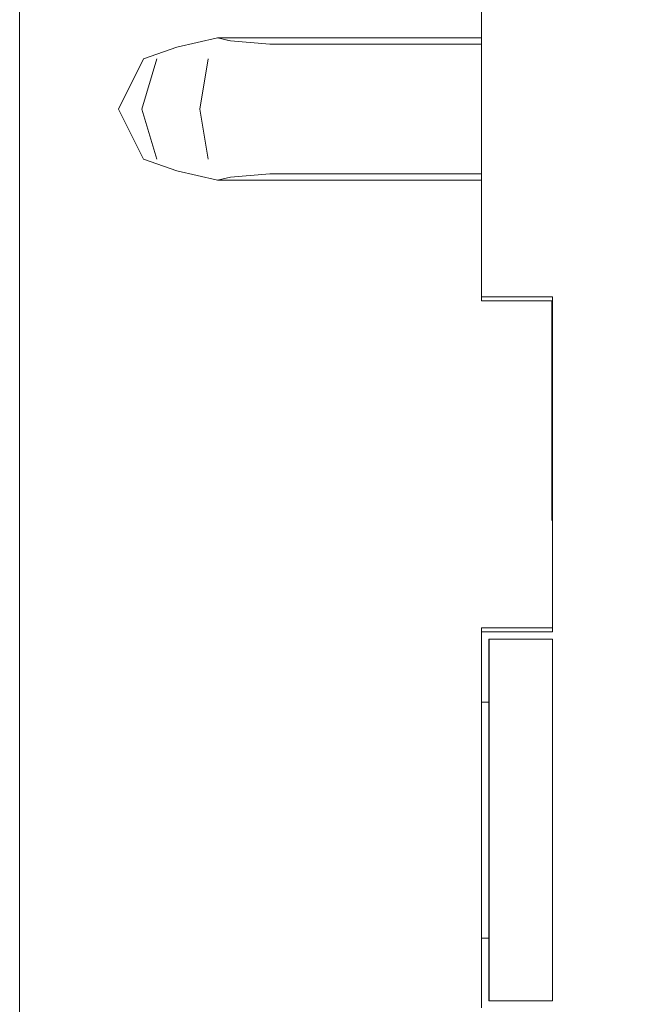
# Model space of a CAD drawing. Header units: millimetres. Extents: x 90539 to 127778, y -34922 to 14506.
# Tile 224 of 256: x 102093 to 102182, y 6654 to 6793. Entities that reach past the tile are written whole.
import ezdxf

# ---------------------------------------------------------------- set-up
doc = ezdxf.new("R2010")
doc.units = ezdxf.units.MM
doc.header["$MEASUREMENT"] = 0
doc.linetypes.add('Wipeout_Contour', pattern=[1000, 0, -1000])
for name, color, linetype in [('Nowe_A-Wymiary-Wewnętrzne', 7, 'Continuous'), ('Nowe_A-Wymiary-Zewnętrzne', 7, 'Continuous'), ('Nowe_Drzwi Archicad', 7, 'Continuous')]:
    doc.layers.add(name, color=color, linetype=linetype)
for name, color, linetype, lineweight, true_color in [('Nowe_A-Wymiary-Wewnętrzne_Nr_pióra__45', 7, 'Continuous', 15, 0x40a5ff), ('Nowe_A-Wymiary-Wewnętrzne_Nr_pióra__85', 7, 'Continuous', 13, 0x80c2ff), ('Nowe_A-Wymiary-Zewnętrzne_Nr_pióra__45', 7, 'Continuous', 15, 0x40a5ff), ('Nowe_A-Wymiary-Zewnętrzne_Nr_pióra__85', 7, 'Continuous', 13, 0x80c2ff)]:
    doc.layers.add(name, color=color, linetype=linetype, lineweight=lineweight, true_color=true_color)
for name, color, linetype, lineweight in [('Nowe_A-Wymiary-Wewnętrzne_Nr_pióra__46', 5, 'Continuous', 15), ('Nowe_A-Wymiary-Zewnętrzne_Nr_pióra__46', 5, 'Continuous', 15), ('Nowe_Drzwi Archicad_Nr_pióra__3', 7, 'Continuous', 13)]:
    doc.layers.add(name, color=color, linetype=linetype, lineweight=lineweight)
doc.styles.add('STYL_AUTOMATYCZNY_2', font='arial.ttf')
doc.dimstyles.new('STYL_AUTOMATYCZNY__1', dxfattribs={"dimtxt": 125, "dimasz": 47.5, "dimexe": 0.18, "dimexo": 20, "dimgap": 0, "dimtad": 1, "dimdec": 1, "dimlfac": 0.1, "dimzin": 0, "dimdsep": 46, "dimtxsty": 'STYL_AUTOMATYCZNY_2', "dimblk": 'ARROWHEAD_11', "dimblk1": 'ARROWHEAD_11', "dimblk2": 'ARROWHEAD_11', "dimcen": 0.09, "dimclrd": 256, "dimclre": 256, "dimclrt": 5, "dimadec": 1, "dimazin": 0, "dimtfac": 1, "dimtdec": 4, "dimtmove": 0, "dimatfit": 3, "dimfxl": 0, "dimtolj": 1, "dimtzin": 0, "dimarcsym": 0})

# ---------------------------------------------------------------- blocks, each defined once
blk = doc.blocks.new('ElemPrzekroju_411')
at = {"color": 254, "linetype": 'Wipeout_Contour', "lineweight": 0, "ltscale": 2149643.994570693}
blk.add_wipeout([(102167.59, 7780), (102092.59, 7780), (102092.59, 5780), (102167.59, 5780), (102167.59, 6653), (102157.59, 6653), (102157.59, 6707), (102167.59, 6707), (102167.59, 6753), (102157.59, 6753), (102157.59, 6770), (102120.43, 6770), (102114.69, 6771.32), (102110.02, 6772.93), (102106.5, 6780), (102110.02, 6787.07), (102114.69, 6788.68), (102120.43, 6790), (102157.59, 6790), (102157.59, 6807), (102167.59, 6807)], dxfattribs=at).dxf.layer = 'Nowe_Drzwi Archicad'
at = {"layer": 'Nowe_Drzwi Archicad_Nr_pióra__3', "color": 7, "linetype": 'Continuous', "lineweight": 13}
blk.add_line((102092.59, 5780), (102092.59, 7780), dxfattribs=at)
at = {"color": 254, "linetype": 'Wipeout_Contour', "lineweight": 0, "ltscale": 409472.208286}
blk.add_wipeout([(102157.59, 6789.13), (102157.59, 6790), (102127.59, 6790), (102127.8, 6789.13)], dxfattribs=at).dxf.layer = 'Nowe_Drzwi Archicad'
at = {"color": 254, "linetype": 'Wipeout_Contour', "lineweight": 0, "ltscale": 409466.850153}
blk.add_wipeout([(102157.59, 6780), (102126.61, 6780), (102126.9, 6772.93), (102157.59, 6772.93)], dxfattribs=at).dxf.layer = 'Nowe_Drzwi Archicad'
at = {"color": 254, "linetype": 'Wipeout_Contour', "lineweight": 0, "ltscale": 409522.477219}
blk.add_wipeout([(102157.59, 6753.56), (102157.59, 6753), (102157.69, 6753), (102157.69, 6753.56)], dxfattribs=at).dxf.layer = 'Nowe_Drzwi Archicad'
at = {"color": 254, "linetype": 'Wipeout_Contour', "lineweight": 0, "ltscale": 409510.23439}
blk.add_wipeout([(102157.69, 6706.44), (102157.69, 6707), (102157.59, 6707), (102157.59, 6706.44)], dxfattribs=at).dxf.layer = 'Nowe_Drzwi Archicad'
at = {"color": 254, "linetype": 'Wipeout_Contour', "lineweight": 0, "ltscale": 409513.507579}
blk.add_wipeout([(102158.69, 6705.44), (102158.59, 6705.44), (102158.59, 6702.52), (102158.69, 6702.52)], dxfattribs=at).dxf.layer = 'Nowe_Drzwi Archicad'
at = {"color": 254, "linetype": 'Wipeout_Contour', "lineweight": 0, "ltscale": 409509.182108}
blk.add_wipeout([(102158.59, 6696.54), (102157.59, 6696.54), (102157.59, 6695.14), (102158.59, 6695.14)], dxfattribs=at).dxf.layer = 'Nowe_Drzwi Archicad'
at = {"color": 254, "linetype": 'Wipeout_Contour', "lineweight": 0, "ltscale": 1228513.002346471}
blk.add_wipeout([(102158.59, 6684.4), (102157.59, 6684.4), (102157.59, 6682.89), (102157.59, 6680), (102157.59, 6677.11), (102157.59, 6671.34), (102157.59, 6667.5), (102158.59, 6667.5), (102158.59, 6671.34), (102158.59, 6677.11), (102158.59, 6680), (102158.59, 6682.89)], dxfattribs=at).dxf.layer = 'Nowe_Drzwi Archicad'
at = {"color": 254, "linetype": 'Wipeout_Contour', "lineweight": 0, "ltscale": 409500.991194}
blk.add_wipeout([(102158.59, 6654.56), (102158.69, 6654.56), (102158.69, 6657.48), (102158.59, 6657.48)], dxfattribs=at).dxf.layer = 'Nowe_Drzwi Archicad'
at = {"layer": 'Nowe_Drzwi Archicad_Nr_pióra__3', "color": 7, "linetype": 'Continuous', "lineweight": 13}
for p, q in [((102157.59, 6682.89), (102157.59, 6680)), ((102157.59, 6680), (102157.59, 6677.11)), ((102157.59, 6677.11), (102157.59, 6671.34))]:
    blk.add_line(p, q, dxfattribs=at)
at = {"color": 254, "linetype": 'Wipeout_Contour', "lineweight": 0, "ltscale": 511824.427255}
blk.add_wipeout([(102127.4, 6789.17), (102126.9, 6787.07), (102157.59, 6787.07), (102157.59, 6789.13), (102127.8, 6789.13)], dxfattribs=at).dxf.layer = 'Nowe_Drzwi Archicad'
at = {"color": 254, "linetype": 'Wipeout_Contour', "lineweight": 0, "ltscale": 511818.857739}
blk.add_wipeout([(102157.59, 6772.93), (102126.9, 6772.93), (102127.4, 6770.83), (102127.8, 6770.87), (102157.59, 6770.87)], dxfattribs=at).dxf.layer = 'Nowe_Drzwi Archicad'
at = {"color": 254, "linetype": 'Wipeout_Contour', "lineweight": 0, "ltscale": 409542.234094}
blk.add_wipeout([(102157.69, 6753.56), (102157.69, 6753), (102167.49, 6753), (102167.49, 6753.56)], dxfattribs=at).dxf.layer = 'Nowe_Drzwi Archicad'
at = {"color": 254, "linetype": 'Wipeout_Contour', "lineweight": 0, "ltscale": 409529.991856}
blk.add_wipeout([(102167.49, 6706.44), (102167.49, 6707), (102157.69, 6707), (102157.69, 6706.44)], dxfattribs=at).dxf.layer = 'Nowe_Drzwi Archicad'
at = {"color": 254, "linetype": 'Wipeout_Contour', "lineweight": 0, "ltscale": 614262.310166}
blk.add_wipeout([(102157.59, 6695.14), (102157.59, 6691.64), (102157.59, 6689.69), (102158.59, 6689.69), (102158.59, 6691.64), (102158.59, 6695.14)], dxfattribs=at).dxf.layer = 'Nowe_Drzwi Archicad'
at = {"color": 254, "linetype": 'Wipeout_Contour', "lineweight": 0, "ltscale": 409501.323008}
blk.add_wipeout([(102157.59, 6663.96), (102158.59, 6663.96), (102158.59, 6667.5), (102157.59, 6667.5)], dxfattribs=at).dxf.layer = 'Nowe_Drzwi Archicad'
at = {"layer": 'Nowe_Drzwi Archicad_Nr_pióra__3', "color": 7, "linetype": 'Continuous', "lineweight": 13}
for p, q in [((102157.59, 6753), (102157.59, 6753.56)), ((102157.59, 6753), (102157.69, 6753)), ((102157.59, 6706.44), (102157.59, 6707)), ((102157.59, 6707), (102157.69, 6707)), ((102157.59, 6695.14), (102157.59, 6696.54)), ((102157.59, 6691.64), (102157.59, 6695.14)), ((102157.59, 6671.34), (102157.59, 6667.5))]:
    blk.add_line(p, q, dxfattribs=at)
at = {"layer": 'Nowe_Drzwi Archicad_Nr_pióra__3', "color": 7, "linetype": 'Continuous', "lineweight": 13, "flags": 128}
blk.add_lwpolyline([(102157.59, 6706.44), (102157.59, 6706.34), (102157.59, 6696.54)], dxfattribs=at)
at = {"color": 254, "linetype": 'Wipeout_Contour', "lineweight": 0, "ltscale": 409401.317406}
blk.add_wipeout([(102127.8, 6789.13), (102127.59, 6790), (102121.85, 6790), (102122.25, 6789.58)], dxfattribs=at).dxf.layer = 'Nowe_Drzwi Archicad'
at = {"color": 254, "linetype": 'Wipeout_Contour', "lineweight": 0, "ltscale": 409468.723484}
blk.add_wipeout([(102157.59, 6787.07), (102126.9, 6787.07), (102126.61, 6780), (102157.59, 6780)], dxfattribs=at).dxf.layer = 'Nowe_Drzwi Archicad'
at = {"color": 254, "linetype": 'Wipeout_Contour', "lineweight": 0, "ltscale": 409467.139289}
blk.add_wipeout([(102157.59, 6770), (102157.59, 6770.87), (102127.8, 6770.87), (102127.59, 6770)], dxfattribs=at).dxf.layer = 'Nowe_Drzwi Archicad'
at = {"color": 254, "linetype": 'Wipeout_Contour', "lineweight": 0, "ltscale": 409561.990982}
blk.add_wipeout([(102167.49, 6753.56), (102167.49, 6753), (102167.59, 6753), (102167.59, 6753.56)], dxfattribs=at).dxf.layer = 'Nowe_Drzwi Archicad'
at = {"color": 254, "linetype": 'Wipeout_Contour', "lineweight": 0, "ltscale": 409549.749335}
blk.add_wipeout([(102167.59, 6706.44), (102167.59, 6707), (102167.49, 6707), (102167.49, 6706.44)], dxfattribs=at).dxf.layer = 'Nowe_Drzwi Archicad'
at = {"color": 254, "linetype": 'Wipeout_Contour', "lineweight": 0, "ltscale": 409511.87962}
blk.add_wipeout([(102158.69, 6702.52), (102158.59, 6702.52), (102158.59, 6693), (102158.69, 6693)], dxfattribs=at).dxf.layer = 'Nowe_Drzwi Archicad'
at = {"color": 254, "linetype": 'Wipeout_Contour', "lineweight": 0, "ltscale": 409506.882979}
blk.add_wipeout([(102157.59, 6689.69), (102157.59, 6684.4), (102158.59, 6684.4), (102158.59, 6689.69)], dxfattribs=at).dxf.layer = 'Nowe_Drzwi Archicad'
at = {"color": 254, "linetype": 'Wipeout_Contour', "lineweight": 0, "ltscale": 409500.784758}
blk.add_wipeout([(102157.59, 6663.37), (102158.59, 6663.37), (102158.59, 6663.96), (102157.59, 6663.96)], dxfattribs=at).dxf.layer = 'Nowe_Drzwi Archicad'
at = {"layer": 'Nowe_Drzwi Archicad_Nr_pióra__3', "color": 7, "linetype": 'Continuous', "lineweight": 13}
for p, q in [((102157.59, 6806.44), (102157.59, 6753.56)), ((102157.69, 6753), (102167.49, 6753)), ((102167.49, 6753), (102167.59, 6753)), ((102167.49, 6722.12), (102167.49, 6753)), ((102167.59, 6753.56), (102167.59, 6706.44)), ((102157.69, 6707), (102167.49, 6707)), ((102167.49, 6707), (102167.59, 6707)), ((102157.59, 6691.64), (102157.59, 6689.69)), ((102157.59, 6684.4), (102157.59, 6689.69)), ((102157.59, 6682.89), (102157.59, 6684.4)), ((102157.59, 6663.96), (102157.59, 6667.5)), ((102157.59, 6663.37), (102157.59, 6663.96))]:
    blk.add_line(p, q, dxfattribs=at)
at = {"layer": 'Nowe_Drzwi Archicad_Nr_pióra__3', "color": 7, "linetype": 'Continuous', "lineweight": 13, "flags": 128}
for points in [[(102167.59, 6753.56), (102167.49, 6753.56), (102157.69, 6753.56), (102157.59, 6753.56)], [(102167.59, 6706.44), (102167.49, 6706.44), (102157.69, 6706.44), (102157.59, 6706.44)], [(102157.59, 6663.37), (102157.59, 6653.66), (102157.59, 6653.56)]]:
    blk.add_lwpolyline(points, dxfattribs=at)
at = {"color": 254, "linetype": 'Wipeout_Contour', "lineweight": 0, "ltscale": 511744.036868}
blk.add_wipeout([(102121.6, 6789.73), (102119.1, 6787.07), (102126.9, 6787.07), (102127.4, 6789.17), (102122.25, 6789.58)], dxfattribs=at).dxf.layer = 'Nowe_Drzwi Archicad'
at = {"color": 254, "linetype": 'Wipeout_Contour', "lineweight": 0, "ltscale": 409388.794277}
blk.add_wipeout([(102126.61, 6780), (102117.95, 6780), (102119.1, 6772.93), (102126.9, 6772.93)], dxfattribs=at).dxf.layer = 'Nowe_Drzwi Archicad'
at = {"color": 254, "linetype": 'Wipeout_Contour', "lineweight": 0, "ltscale": 409531.269373}
blk.add_wipeout([(102167.49, 6705.44), (102158.69, 6705.44), (102158.69, 6702.52), (102167.49, 6702.52)], dxfattribs=at).dxf.layer = 'Nowe_Drzwi Archicad'
at = {"color": 254, "linetype": 'Wipeout_Contour', "lineweight": 0, "ltscale": 409502.609892}
blk.add_wipeout([(102158.59, 6657.48), (102158.69, 6657.48), (102158.69, 6667), (102158.59, 6667)], dxfattribs=at).dxf.layer = 'Nowe_Drzwi Archicad'
at = {"layer": 'Nowe_Drzwi Archicad_Nr_pióra__3', "color": 7, "linetype": 'Continuous', "lineweight": 13}
blk.add_line((102157.59, 6790), (102127.59, 6790), dxfattribs=at)
at = {"color": 254, "linetype": 'Wipeout_Contour', "lineweight": 0, "ltscale": 307040.706328}
blk.add_wipeout([(102122.25, 6789.58), (102121.85, 6790), (102120.43, 6790)], dxfattribs=at).dxf.layer = 'Nowe_Drzwi Archicad'
at = {"color": 254, "linetype": 'Wipeout_Contour', "lineweight": 0, "ltscale": 409390.66796}
blk.add_wipeout([(102126.9, 6787.07), (102119.1, 6787.07), (102117.95, 6780), (102126.61, 6780)], dxfattribs=at).dxf.layer = 'Nowe_Drzwi Archicad'
at = {"color": 254, "linetype": 'Wipeout_Contour', "lineweight": 0, "ltscale": 511738.359298}
blk.add_wipeout([(102126.9, 6772.93), (102119.1, 6772.93), (102121.6, 6770.27), (102122.25, 6770.42), (102127.4, 6770.83)], dxfattribs=at).dxf.layer = 'Nowe_Drzwi Archicad'
at = {"color": 254, "linetype": 'Wipeout_Contour', "lineweight": 0, "ltscale": 409518.753531}
blk.add_wipeout([(102158.69, 6657.48), (102158.69, 6654.56), (102167.49, 6654.56), (102167.49, 6657.48)], dxfattribs=at).dxf.layer = 'Nowe_Drzwi Archicad'
at = {"color": 254, "linetype": 'Wipeout_Contour', "lineweight": 0, "ltscale": 511714.258164}
blk.add_wipeout([(102111.89, 6787.07), (102119.1, 6787.07), (102121.6, 6789.73), (102120.43, 6790), (102114.69, 6788.68)], dxfattribs=at).dxf.layer = 'Nowe_Drzwi Archicad'
at = {"color": 254, "linetype": 'Wipeout_Contour', "lineweight": 0, "ltscale": 409357.016279}
blk.add_wipeout([(102117.95, 6780), (102109.78, 6780), (102111.89, 6772.93), (102119.1, 6772.93)], dxfattribs=at).dxf.layer = 'Nowe_Drzwi Archicad'
at = {"color": 254, "linetype": 'Wipeout_Contour', "lineweight": 0, "ltscale": 409396.119478}
blk.add_wipeout([(102127.59, 6770), (102127.8, 6770.87), (102122.25, 6770.42), (102121.85, 6770)], dxfattribs=at).dxf.layer = 'Nowe_Drzwi Archicad'
at = {"color": 254, "linetype": 'Wipeout_Contour', "lineweight": 0, "ltscale": 409520.372159}
blk.add_wipeout([(102158.69, 6657.48), (102167.49, 6657.48), (102167.49, 6667), (102158.69, 6667)], dxfattribs=at).dxf.layer = 'Nowe_Drzwi Archicad'
at = {"layer": 'Nowe_Drzwi Archicad_Nr_pióra__3', "color": 7, "linetype": 'Continuous', "lineweight": 13}
for p, q in [((102121.85, 6790), (102120.43, 6790)), ((102127.59, 6790), (102121.85, 6790)), ((102157.59, 6770), (102127.59, 6770)), ((102158.59, 6663.96), (102158.59, 6663.37)), ((102158.59, 6663.37), (102157.59, 6663.37))]:
    blk.add_line(p, q, dxfattribs=at)
at = {"layer": 'Nowe_Drzwi Archicad_Nr_pióra__3', "color": 7, "linetype": 'Continuous', "lineweight": 13, "flags": 128}
for points in [[(102157.59, 6789.13), (102127.8, 6789.13), (102122.25, 6789.58), (102120.43, 6790)], [(102158.59, 6663.37), (102158.59, 6654.66), (102158.59, 6654.56)]]:
    blk.add_lwpolyline(points, dxfattribs=at)
at = {"color": 254, "linetype": 'Wipeout_Contour', "lineweight": 0, "ltscale": 409358.8901}
blk.add_wipeout([(102119.1, 6787.07), (102111.89, 6787.07), (102109.78, 6780), (102117.95, 6780)], dxfattribs=at).dxf.layer = 'Nowe_Drzwi Archicad'
at = {"color": 254, "linetype": 'Wipeout_Contour', "lineweight": 0, "ltscale": 511708.626061}
blk.add_wipeout([(102111.89, 6772.93), (102114.69, 6771.32), (102120.43, 6770), (102121.6, 6770.27), (102119.1, 6772.93)], dxfattribs=at).dxf.layer = 'Nowe_Drzwi Archicad'
at = {"color": 254, "linetype": 'Wipeout_Contour', "lineweight": 0, "ltscale": 409505.543357}
blk.add_wipeout([(102158.59, 6680), (102158.59, 6667), (102158.69, 6667), (102158.69, 6680)], dxfattribs=at).dxf.layer = 'Nowe_Drzwi Archicad'
at = {"color": 254, "linetype": 'Wipeout_Contour', "lineweight": 0, "ltscale": 409536.515877}
blk.add_wipeout([(102167.49, 6654.56), (102167.59, 6654.56), (102167.59, 6657.48), (102167.49, 6657.48)], dxfattribs=at).dxf.layer = 'Nowe_Drzwi Archicad'
at = {"layer": 'Nowe_Drzwi Archicad_Nr_pióra__3', "color": 7, "linetype": 'Continuous', "lineweight": 13}
for p, q in [((102119.1, 6787.07), (102117.95, 6780)), ((102117.95, 6780), (102119.1, 6772.93))]:
    blk.add_line(p, q, dxfattribs=at)
at = {"layer": 'Nowe_Drzwi Archicad_Nr_pióra__3', "color": 7, "linetype": 'Continuous', "lineweight": 13, "flags": 128}
blk.add_lwpolyline([(102167.59, 6654.56), (102167.49, 6654.56), (102158.69, 6654.56), (102158.59, 6654.56)], dxfattribs=at)
at = {"color": 254, "linetype": 'Wipeout_Contour', "lineweight": 0, "ltscale": 307012.698282}
blk.add_wipeout([(102114.69, 6788.68), (102110.02, 6787.07), (102111.89, 6787.07)], dxfattribs=at).dxf.layer = 'Nowe_Drzwi Archicad'
at = {"color": 254, "linetype": 'Wipeout_Contour', "lineweight": 0, "ltscale": 409336.376369}
blk.add_wipeout([(102109.78, 6780), (102106.5, 6780), (102110.02, 6772.93), (102111.89, 6772.93)], dxfattribs=at).dxf.layer = 'Nowe_Drzwi Archicad'
at = {"color": 254, "linetype": 'Wipeout_Contour', "lineweight": 0, "ltscale": 307036.720696}
blk.add_wipeout([(102121.85, 6770), (102122.25, 6770.42), (102120.43, 6770)], dxfattribs=at).dxf.layer = 'Nowe_Drzwi Archicad'
at = {"color": 254, "linetype": 'Wipeout_Contour', "lineweight": 0, "ltscale": 409508.936313}
blk.add_wipeout([(102158.59, 6693), (102158.59, 6680), (102158.69, 6680), (102158.69, 6693)], dxfattribs=at).dxf.layer = 'Nowe_Drzwi Archicad'
at = {"color": 254, "linetype": 'Wipeout_Contour', "lineweight": 0, "ltscale": 409538.134437}
blk.add_wipeout([(102167.49, 6657.48), (102167.59, 6657.48), (102167.59, 6667), (102167.49, 6667)], dxfattribs=at).dxf.layer = 'Nowe_Drzwi Archicad'
at = {"layer": 'Nowe_Drzwi Archicad_Nr_pióra__3', "color": 7, "linetype": 'Continuous', "lineweight": 13}
for p, q in [((102121.85, 6770), (102120.43, 6770)), ((102127.59, 6770), (102121.85, 6770))]:
    blk.add_line(p, q, dxfattribs=at)
at = {"layer": 'Nowe_Drzwi Archicad_Nr_pióra__3', "color": 7, "linetype": 'Continuous', "lineweight": 13, "flags": 128}
blk.add_lwpolyline([(102120.43, 6770), (102122.25, 6770.42), (102127.8, 6770.87), (102157.59, 6770.87)], dxfattribs=at)
at = {"color": 254, "linetype": 'Wipeout_Contour', "lineweight": 0, "ltscale": 409338.250274}
blk.add_wipeout([(102111.89, 6787.07), (102110.02, 6787.07), (102106.5, 6780), (102109.78, 6780)], dxfattribs=at).dxf.layer = 'Nowe_Drzwi Archicad'
at = {"color": 254, "linetype": 'Wipeout_Contour', "lineweight": 0, "ltscale": 307009.740826}
blk.add_wipeout([(102111.89, 6772.93), (102110.02, 6772.93), (102114.69, 6771.32)], dxfattribs=at).dxf.layer = 'Nowe_Drzwi Archicad'
at = {"color": 254, "linetype": 'Wipeout_Contour', "lineweight": 0, "ltscale": 409529.641484}
blk.add_wipeout([(102167.49, 6702.52), (102158.69, 6702.52), (102158.69, 6693), (102167.49, 6693)], dxfattribs=at).dxf.layer = 'Nowe_Drzwi Archicad'
at = {"color": 254, "linetype": 'Wipeout_Contour', "lineweight": 0, "ltscale": 409523.305497}
blk.add_wipeout([(102158.69, 6680), (102158.69, 6667), (102167.49, 6667), (102167.49, 6680)], dxfattribs=at).dxf.layer = 'Nowe_Drzwi Archicad'
at = {"layer": 'Nowe_Drzwi Archicad_Nr_pióra__3', "color": 7, "linetype": 'Continuous', "lineweight": 13}
for p, q in [((102110.02, 6787.07), (102106.5, 6780)), ((102111.89, 6787.07), (102109.78, 6780)), ((102106.5, 6780), (102110.02, 6772.93)), ((102109.78, 6780), (102111.89, 6772.93)), ((102158.59, 6696.54), (102157.59, 6696.54)), ((102158.59, 6696.54), (102158.59, 6695.14)), ((102158.59, 6677.11), (102158.59, 6671.34)), ((102158.59, 6671.34), (102158.59, 6667.5)), ((102158.59, 6667.5), (102158.59, 6663.96))]:
    blk.add_line(p, q, dxfattribs=at)
at = {"layer": 'Nowe_Drzwi Archicad_Nr_pióra__3', "color": 7, "linetype": 'Continuous', "lineweight": 13, "flags": 128}
for points in [[(102120.43, 6790), (102114.69, 6788.68), (102110.02, 6787.07)], [(102110.02, 6772.93), (102114.69, 6771.32), (102120.43, 6770)], [(102158.59, 6705.44), (102158.59, 6705.34), (102158.59, 6696.54)]]:
    blk.add_lwpolyline(points, dxfattribs=at)
at = {"color": 254, "linetype": 'Wipeout_Contour', "lineweight": 0, "ltscale": 409549.031177}
blk.add_wipeout([(102167.49, 6705.44), (102167.49, 6702.52), (102167.59, 6702.52), (102167.59, 6705.44)], dxfattribs=at).dxf.layer = 'Nowe_Drzwi Archicad'
at = {"color": 254, "linetype": 'Wipeout_Contour', "lineweight": 0, "ltscale": 409526.698306}
blk.add_wipeout([(102158.69, 6693), (102158.69, 6680), (102167.49, 6680), (102167.49, 6693)], dxfattribs=at).dxf.layer = 'Nowe_Drzwi Archicad'
at = {"layer": 'Nowe_Drzwi Archicad_Nr_pióra__3', "color": 7, "linetype": 'Continuous', "lineweight": 13}
for p, q in [((102158.59, 6695.14), (102158.59, 6691.64)), ((102158.59, 6691.64), (102158.59, 6689.69)), ((102158.59, 6689.69), (102158.59, 6684.4)), ((102158.59, 6684.4), (102158.59, 6682.89)), ((102158.59, 6682.89), (102158.59, 6680)), ((102158.59, 6680), (102158.59, 6677.11))]:
    blk.add_line(p, q, dxfattribs=at)
at = {"layer": 'Nowe_Drzwi Archicad_Nr_pióra__3', "color": 7, "linetype": 'Continuous', "lineweight": 13, "flags": 128}
blk.add_lwpolyline([(102167.59, 6705.44), (102167.49, 6705.44), (102158.69, 6705.44), (102158.59, 6705.44)], dxfattribs=at)
at = {"color": 254, "linetype": 'Wipeout_Contour', "lineweight": 0, "ltscale": 409547.40336}
blk.add_wipeout([(102167.59, 6702.52), (102167.49, 6702.52), (102167.49, 6693), (102167.59, 6693)], dxfattribs=at).dxf.layer = 'Nowe_Drzwi Archicad'
at = {"color": 254, "linetype": 'Wipeout_Contour', "lineweight": 0, "ltscale": 409541.067648}
blk.add_wipeout([(102167.49, 6680), (102167.49, 6667), (102167.59, 6667), (102167.59, 6680)], dxfattribs=at).dxf.layer = 'Nowe_Drzwi Archicad'
at = {"color": 254, "linetype": 'Wipeout_Contour', "lineweight": 0, "ltscale": 409544.460309}
blk.add_wipeout([(102167.49, 6693), (102167.49, 6680), (102167.59, 6680), (102167.59, 6693)], dxfattribs=at).dxf.layer = 'Nowe_Drzwi Archicad'
at = {"layer": 'Nowe_Drzwi Archicad_Nr_pióra__3', "color": 7, "linetype": 'Continuous', "lineweight": 13}
blk.add_line((102167.59, 6705.44), (102167.59, 6654.56), dxfattribs=at)
blk = doc.blocks.new('*D707')
at = {"layer": 'Nowe_A-Wymiary-Wewnętrzne_Nr_pióra__45', "linetype": 'Continuous', "lineweight": 15, "true_color": 0x40a5ff}
for points in [[(108300.43, 7850), (108301.38, 7845.22), (108304.09, 7841.16), (108308.15, 7838.45), (108312.93, 7837.5), (108317.71, 7838.45), (108321.77, 7841.16), (108324.48, 7845.22), (108325.43, 7850), (108324.48, 7854.78), (108321.77, 7858.84), (108317.71, 7861.55), (108312.93, 7862.5), (108308.15, 7861.55), (108304.09, 7858.84), (108301.38, 7854.78)], [(108300.43, 5780), (108301.38, 5775.22), (108304.09, 5771.16), (108308.15, 5768.45), (108312.93, 5767.5), (108317.71, 5768.45), (108321.77, 5771.16), (108324.48, 5775.22), (108325.43, 5780), (108324.48, 5784.78), (108321.77, 5788.84), (108317.71, 5791.55), (108312.93, 5792.5), (108308.15, 5791.55), (108304.09, 5788.84), (108301.38, 5784.78)]]:
    blk.add_hatch(color=161, dxfattribs=at).paths.add_polyline_path(points)
at = {"layer": 'Nowe_A-Wymiary-Wewnętrzne_Nr_pióra__45', "color": 161, "linetype": 'Continuous', "lineweight": 15, "true_color": 0x40a5ff}
for centre in [(108312.93, 7850), (108312.93, 5780)]:
    blk.add_circle(centre, 12.5, dxfattribs=at)
at = {"layer": 'Nowe_A-Wymiary-Wewnętrzne_Nr_pióra__85', "color": 151, "linetype": 'Continuous', "lineweight": 13, "true_color": 0x80c2ff}
for p, q in [((108300.43, 7850), (108266.06, 7850)), ((108359.81, 7850), (108325.43, 7850)), ((108312.93, 5792.5), (108312.93, 7837.5)), ((108300.43, 5780), (108266.06, 5780)), ((108359.81, 5780), (108325.43, 5780))]:
    blk.add_line(p, q, dxfattribs=at)
at = {"layer": 'Nowe_A-Wymiary-Wewnętrzne_Nr_pióra__46', "color": 5, "lineweight": 15, "char_height": 125, "attachment_point": 7, "rotation": 90, "style": 'STYL_AUTOMATYCZNY_2'}
for s, insert in [('\\A1;{\\pql;\\fArial|b0|i0|c238|p0;\\W1.000000;207,0}', (108287.93, 6767.33)), ('\\A1;{\\pql;\\fArial|b0|i0|c238|p0;\\W1.000000;35,0}', (108287.93, 5792.5))]:
    blk.add_mtext(s, dxfattribs=dict(at, insert=insert))
blk = doc.blocks.new('ARROWHEAD_11')
at = {"color": 0, "linetype": 'Continuous', "lineweight": 0}
blk.add_line((0, 0), (-1, 0), dxfattribs=at)
at = {"color": 0, "linetype": 'Continuous', "lineweight": 0, "const_width": 0.25, "flags": 128}
blk.add_lwpolyline([(-0.125, 0, 1), (0.125, 0, 1)], format="xyb", close=True, dxfattribs=at)
blk = doc.blocks.new('*D722')
at = {"layer": 'Nowe_A-Wymiary-Wewnętrzne_Nr_pióra__45', "linetype": 'Continuous', "lineweight": 15, "true_color": 0x40a5ff}
for points in [[(116511.16, 6680), (116512.12, 6675.22), (116514.83, 6671.16), (116518.88, 6668.45), (116523.66, 6667.5), (116528.45, 6668.45), (116532.5, 6671.16), (116535.21, 6675.22), (116536.16, 6680), (116535.21, 6684.78), (116532.5, 6688.84), (116528.45, 6691.55), (116523.66, 6692.5), (116518.88, 6691.55), (116514.83, 6688.84), (116512.12, 6684.78)], [(116511.16, 5780), (116512.12, 5775.22), (116514.83, 5771.16), (116518.88, 5768.45), (116523.66, 5767.5), (116528.45, 5768.45), (116532.5, 5771.16), (116535.21, 5775.22), (116536.16, 5780), (116535.21, 5784.78), (116532.5, 5788.84), (116528.45, 5791.55), (116523.66, 5792.5), (116518.88, 5791.55), (116514.83, 5788.84), (116512.12, 5784.78)]]:
    blk.add_hatch(color=161, dxfattribs=at).paths.add_polyline_path(points)
at = {"layer": 'Nowe_A-Wymiary-Wewnętrzne_Nr_pióra__45', "color": 161, "linetype": 'Continuous', "lineweight": 15, "true_color": 0x40a5ff}
for centre in [(116523.66, 6680), (116523.66, 5780)]:
    blk.add_circle(centre, 12.5, dxfattribs=at)
at = {"layer": 'Nowe_A-Wymiary-Wewnętrzne_Nr_pióra__85', "color": 151, "linetype": 'Continuous', "lineweight": 13, "true_color": 0x80c2ff}
for p, q in [((116511.16, 6680), (116476.79, 6680)), ((116570.54, 6680), (116536.16, 6680)), ((116523.66, 5792.5), (116523.66, 6667.5)), ((116511.16, 5780), (116476.79, 5780)), ((116570.54, 5780), (116536.16, 5780))]:
    blk.add_line(p, q, dxfattribs=at)
at = {"layer": 'Nowe_A-Wymiary-Wewnętrzne_Nr_pióra__46', "color": 5, "lineweight": 15, "char_height": 125, "attachment_point": 7, "rotation": 90, "style": 'STYL_AUTOMATYCZNY_2'}
for s, insert in [('\\A1;{\\pql;\\fArial|b0|i0|c238|p0;\\W1.000000;90,0}', (116498.66, 6230)), ('\\A1;{\\pql;\\fArial|b0|i0|c238|p0;\\W1.000000;35,0}', (116498.66, 5792.5))]:
    blk.add_mtext(s, dxfattribs=dict(at, insert=insert))
blk = doc.blocks.new('*D748')
at = {"layer": 'Nowe_A-Wymiary-Zewnętrzne_Nr_pióra__45', "linetype": 'Continuous', "lineweight": 15, "true_color": 0x40a5ff}
for points in [[(119375.13, 12845), (119376.08, 12840.22), (119378.79, 12836.16), (119382.84, 12833.45), (119387.63, 12832.5), (119392.41, 12833.45), (119396.47, 12836.16), (119399.18, 12840.22), (119400.13, 12845), (119399.18, 12849.78), (119396.47, 12853.84), (119392.41, 12856.55), (119387.63, 12857.5), (119382.84, 12856.55), (119378.79, 12853.84), (119376.08, 12849.78)], [(119375.13, -450), (119376.08, -454.78), (119378.79, -458.84), (119382.84, -461.55), (119387.63, -462.5), (119392.41, -461.55), (119396.47, -458.84), (119399.18, -454.78), (119400.13, -450), (119399.18, -445.22), (119396.47, -441.16), (119392.41, -438.45), (119387.63, -437.5), (119382.84, -438.45), (119378.79, -441.16), (119376.08, -445.22)]]:
    blk.add_hatch(color=161, dxfattribs=at).paths.add_polyline_path(points)
at = {"layer": 'Nowe_A-Wymiary-Zewnętrzne_Nr_pióra__45', "color": 161, "linetype": 'Continuous', "lineweight": 15, "true_color": 0x40a5ff}
for centre in [(119387.63, 12845), (119387.63, -450)]:
    blk.add_circle(centre, 12.5, dxfattribs=at)
at = {"layer": 'Nowe_A-Wymiary-Zewnętrzne_Nr_pióra__85', "color": 151, "linetype": 'Continuous', "lineweight": 13, "true_color": 0x80c2ff}
for p, q in [((119387.63, 12857.5), (119387.63, 12870)), ((119375.13, 12845), (119340.75, 12845)), ((119434.5, 12845), (119400.13, 12845)), ((119387.63, -437.5), (119387.63, 12832.5)), ((119375.13, -450), (119340.75, -450)), ((119434.5, -450), (119400.13, -450)), ((119387.63, -475), (119387.63, -462.5))]:
    blk.add_line(p, q, dxfattribs=at)
at = {"layer": 'Nowe_A-Wymiary-Zewnętrzne_Nr_pióra__46', "color": 5, "lineweight": 15, "insert": (119362.63, 5911.52), "char_height": 125, "attachment_point": 7, "rotation": 90, "style": 'STYL_AUTOMATYCZNY_2'}
blk.add_mtext('\\A1;{\\pql;\\fArial|b0|i0|c238|p0;\\W1.000000;1\xa0329,5}', dxfattribs=at)

msp = doc.modelspace()

# ---------------------------------------------------------------- block references
at = {"layer": 'Nowe_Drzwi Archicad', "lineweight": 0}
msp.add_blockref('ElemPrzekroju_411', (0, 0), dxfattribs=at)

# ---------------------------------------------------------------- next in the draw order: dimensions: what is measured, and where the dimension line sits
at = {"layer": 'Nowe_A-Wymiary-Wewnętrzne', "color": 151, "linetype": 'Continuous', "lineweight": 13, "true_color": 0x80c2ff}
for base, p2, picture, middle in [((108312.93, 7850), (107577.6, 7850), '*D707', (108225.43, 6976.72)), ((116523.66, 6680), (116907.6, 6680), '*D722', (116436.16, 6391.82))]:
    dim = msp.add_linear_dim(base=base, p1=(99177.6, 5780), p2=p2, angle=90, dimstyle='STYL_AUTOMATYCZNY__1', dxfattribs=at)
    dim.commit()
    dim.dimension.update_dxf_attribs({"geometry": picture, "text_midpoint": middle, "dimtype": 160, "text_rotation": 90})
at = {"layer": 'Nowe_A-Wymiary-Zewnętrzne', "color": 151, "linetype": 'Continuous', "lineweight": 13, "true_color": 0x80c2ff}
dim = msp.add_linear_dim(base=(119387.63, 12845), p1=(95120.09, -450), p2=(98654.74, 12845), angle=90, dimstyle='STYL_AUTOMATYCZNY__1', dxfattribs=at)
dim.commit()
dim.dimension.update_dxf_attribs({"geometry": '*D748', "text_midpoint": (119300.13, 6192.64), "dimtype": 160, "text_rotation": 90})

doc.saveas('drawing.dxf')
